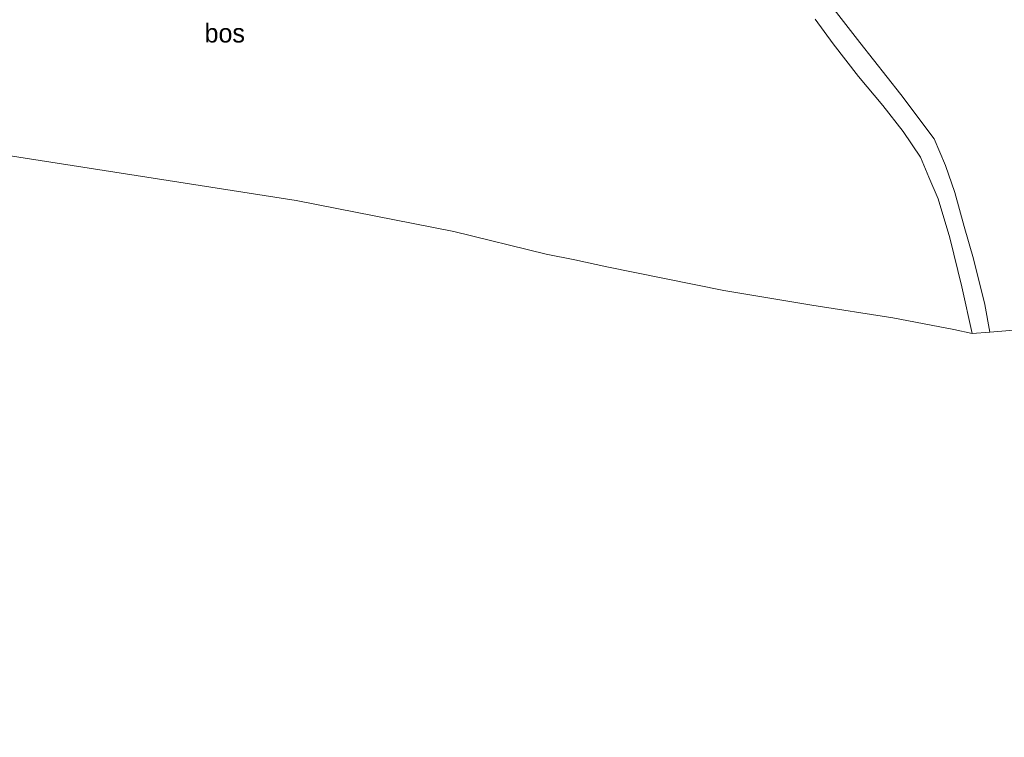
# Model space of a CAD drawing. Header units: millimetres. Extents: x 180000 to 190000, y 466229 to 468626.
# Tile 194 of 202: x 189422 to 189554, y 466269 to 466364. Entities that reach past the tile are written whole.
import ezdxf
from ezdxf.enums import TextEntityAlignment as Align

# ---------------------------------------------------------------- set-up
doc = ezdxf.new("R2010")
doc.units = ezdxf.units.MM
for name, color, linetype, lineweight in [('bp-b5-bos', 93, 'Continuous', 18), ('kd-bs-opnamedtmgrens', 173, 'Continuous', 18), ('vh-b5-verh_soort', 8, 'Continuous', 18)]:
    doc.layers.add(name, color=color, linetype=linetype, lineweight=lineweight)
doc.styles.add('rtw_iso', font='iso-rtw.shx')

# ---------------------------------------------------------------- blocks, each defined once
blk = doc.blocks.new('dtbattr-r')
at = {"style": 'rtw_iso'}
blk.add_attdef('TAG', text='', height=2.5, dxfattribs=at).set_placement((0, 0), align=Align.MIDDLE_CENTER)

msp = doc.modelspace()

# ---------------------------------------------------------------- linework, layer by layer
at = {"layer": 'bp-b5-bos'}
for points in [[(189556.06, 466323.12, 46.14), (189551.79, 466322.79, 46.04), (189551.13, 466326.44, 45.94), (189549.63, 466332.54, 45.67), (189548.37, 466336.85, 45.32), (189547.11, 466341.4, 44.94), (189545.88, 466345.02, 44.69), (189544.38, 466348.58, 44.47), (189539.9, 466354.48, 44.08), (189534.45, 466361.43, 43.8), (189530.08, 466367.02, 43.79), (189526.6, 466370.66, 43.79), (189523.71, 466373.1, 43.83), (189521.15, 466375.03, 43.88), (189544.13, 466371.18, 43.83), (189554.64, 466369.48, 44.13)], [(189528.48, 466364.55, 43.78), (189530.87, 466361.25, 43.9), (189534.25, 466356.87, 43.92), (189537.5, 466353.04, 44.05), (189540.21, 466349.57, 44.18), (189542.53, 466346.11, 44.42), (189543.66, 466343.46, 44.66), (189544.89, 466340.55, 44.97), (189546.47, 466335.34, 45.55), (189548.04, 466328.81, 45.78), (189549.44, 466322.61, 45.95), (189546.99, 466323.11, 46.07), (189538.86, 466324.66, 45.18), (189528.05, 466326.37, 44.96), (189516.3, 466328.34, 43.76), (189500.64, 466331.48, 44.53), (189496.39, 466332.43, 44.32), (189492.57, 466333.16, 44.62), (189480.21, 466336.2, 44.93), (189459.17, 466340.33, 44.62), (189390.77, 466351.02, 44.65)]]:
    msp.add_polyline3d(points, dxfattribs=at)
at = {"layer": 'kd-bs-opnamedtmgrens'}
msp.add_polyline3d([(189727.4, 466268.7, 56.59), (189726.39, 466269.21, 56.57), (189702.56, 466278.4, 53.11), (189677.4, 466286.37, 50.52), (189672.57, 466287.85, 50.29), (189663.34, 466290.81, 50), (189656.89, 466292.64, 49.78), (189646.58, 466295.83, 49.08), (189619.57, 466304.12, 47.82), (189556.06, 466323.12, 46.14), (189551.79, 466322.79, 46.04), (189549.44, 466322.61, 45.95), (189546.99, 466323.11, 46.07), (189538.86, 466324.66, 45.18), (189528.05, 466326.37, 44.96), (189516.3, 466328.34, 43.76), (189500.64, 466331.48, 44.53), (189496.39, 466332.43, 44.32), (189492.57, 466333.16, 44.62), (189480.21, 466336.2, 44.93), (189459.17, 466340.33, 44.62), (189390.77, 466351.02, 44.65), (189361.43, 466351, 44.81)], dxfattribs=at)
at = {"layer": 'vh-b5-verh_soort'}
msp.add_polyline3d([(189530.08, 466367.02, 43.79), (189534.45, 466361.43, 43.8), (189539.9, 466354.48, 44.08), (189544.38, 466348.58, 44.47), (189545.88, 466345.02, 44.69), (189547.11, 466341.4, 44.94), (189548.37, 466336.85, 45.32), (189549.63, 466332.54, 45.67), (189551.13, 466326.44, 45.94), (189551.79, 466322.79, 46.04), (189549.44, 466322.61, 45.95), (189548.04, 466328.81, 45.78), (189546.47, 466335.34, 45.55), (189544.89, 466340.55, 44.97), (189543.66, 466343.46, 44.66), (189542.53, 466346.11, 44.42), (189540.21, 466349.57, 44.18), (189537.5, 466353.04, 44.05), (189534.25, 466356.87, 43.92), (189530.87, 466361.25, 43.9), (189528.48, 466364.55, 43.78)], dxfattribs=at)

# ---------------------------------------------------------------- block references
at = {"layer": 'bp-b5-bos'}
ref = msp.add_blockref('dtbattr-r', (189446.95, 466360.68, 44.48), dxfattribs=at)
ref.add_attrib('TAG', 'bos', dxfattribs={"layer": '0', "height": 2.5, "style": 'rtw_iso'}).set_placement((189446.95, 466360.68, 44.48), align=Align.BOTTOM_LEFT)

doc.saveas('drawing.dxf')
